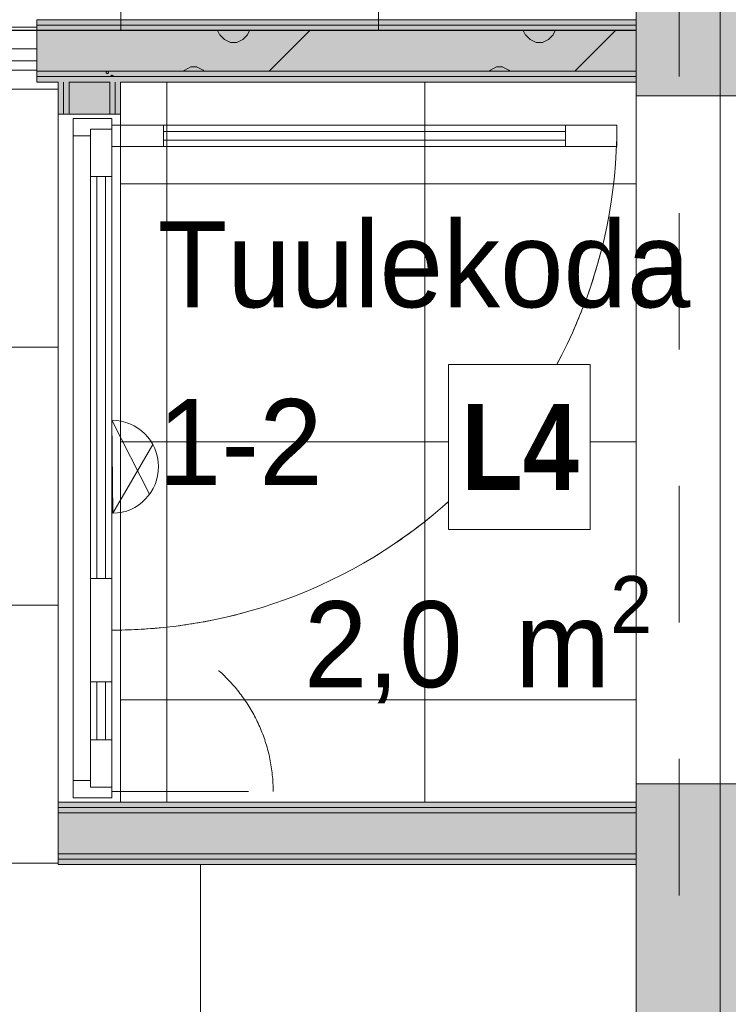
# Model space of a CAD drawing. Header units: millimetres. Extents: x -2932 to 42461, y -10716 to 17298.
# Tile 145 of 168: x 36780 to 38429, y 1472 to 3763. Entities that reach past the tile are written whole.
import ezdxf

# ---------------------------------------------------------------- set-up
doc = ezdxf.new("R2010")
doc.units = ezdxf.units.MM
doc.header["$MEASUREMENT"] = 0
for name, pattern in [('Aligning Line', [635, 317.5, -317.5]), ('Dash', [635, 317.5, -317.5]), ('Small Dashed', [282.222222, 141.111111, -141.111111]), ('Wipeout_Contour', [1000, 0, -1000])]:
    doc.linetypes.add(name, pattern=pattern)
for name, color, linetype, lineweight in [('0_Pen_No__1', 7, 'Continuous', 13), ('ARCHICAD Doors_Pen_No__1', 7, 'Continuous', 13), ('ARCHICAD Zone Stamps_Pen_No__1', 7, 'Continuous', 13), ('Common Edges_Pen_No__1', 7, 'Continuous', 13), ('Curtain Wall Mullions_Pen_No__1', 7, 'Continuous', 13), ('Cut Pattern-1_Pen_No__2', 8, 'Continuous', 15), ('Cut Pattern-2_Pen_No__2', 8, 'Continuous', 15), ('Cut Pattern-3_Pen_No__1', 7, 'Continuous', 13), ('Doors-1_Pen_No__1', 7, 'Continuous', 13), ('Doors_Pen_No__1', 7, 'Continuous', 13), ('Grids-2_Pen_No__1', 7, 'Continuous', 13), ('Hidden Lines_Pen_No__1', 7, 'Continuous', 13), ('I-WALL.IFC Model_Pen_No__1', 7, 'Continuous', 13), ('I-WALL.IFC Model_Pen_No__2', 8, 'Continuous', 15), ('SA_LAGI_Pen_No__1', 7, 'Continuous', 13), ('SA_LAGI_Pen_No__2', 8, 'Continuous', 15), ('SA_VALGUSTI_Pen_No__20', 1, 'Continuous', 0), ('SA_Valgustus_Pen_No__20', 1, 'Continuous', 0), ('Walls-1_Pen_No__1', 7, 'Continuous', 13), ('Walls_Pen_No__1', 7, 'Continuous', 13)]:
    doc.layers.add(name, color=color, linetype=linetype, lineweight=lineweight)
doc.layers.add('I-WALL.IFC Model', color=7, linetype='Continuous')
doc.layers.add('IFC Openings.IFC Model_Pen_No__4', color=7, linetype='Continuous', lineweight=20, true_color=0x029e21)
doc.layers.add('SA_LAGI_Pen_No__102', color=7, linetype='Continuous', lineweight=13, true_color=0xcccccc)
doc.styles.add('GENERATED_STYLE_1', font='txt', dxfattribs={"width": 0.95})
doc.styles.add('GENERATED_STYLE_2', font='txt', dxfattribs={"width": 0.84})
doc.styles.add('GENERATED_STYLE_3', font='txt')
doc.styles.add('GENERATED_STYLE_4', font='txt', dxfattribs={"width": 0.84})
doc.dimstyles.new('GENERATED_STYLE__2', dxfattribs={"dimtxt": 200, "dimasz": 152, "dimexe": 0.18, "dimexo": 0.0625, "dimgap": 0.09, "dimtad": 1, "dimtih": 1, "dimtoh": 1, "dimdec": 0, "dimzin": 0, "dimdsep": 46, "dimtxsty": 'GENERATED_STYLE_2', "dimblk": 'ARROWHEAD_2', "dimblk1": 'ARROWHEAD_2', "dimblk2": 'ARROWHEAD_2', "dimcen": 0.09, "dimse1": 1, "dimse2": 1, "dimclrd": 7, "dimclre": 7, "dimclrt": 7, "dimadec": 0, "dimazin": 0, "dimtfac": 1, "dimtdec": 4, "dimtmove": 0, "dimatfit": 3, "dimfxl": 0, "dimtolj": 1, "dimtzin": 0, "dimarcsym": 0})
doc.dimstyles.new('GENERATED_STYLE__3', dxfattribs={"dimtxt": 200, "dimasz": 152, "dimexe": 0.18, "dimexo": 0.0625, "dimgap": 0.09, "dimtad": 1, "dimdec": 0, "dimzin": 0, "dimdsep": 46, "dimtxsty": 'GENERATED_STYLE_2', "dimblk": 'ARROWHEAD_2', "dimblk1": 'ARROWHEAD_2', "dimblk2": 'ARROWHEAD_2', "dimcen": 0.09, "dimse1": 1, "dimse2": 1, "dimclrd": 7, "dimclre": 7, "dimclrt": 7, "dimadec": 0, "dimazin": 0, "dimtfac": 1, "dimtdec": 4, "dimtmove": 0, "dimatfit": 3, "dimfxl": 0, "dimtolj": 1, "dimtzin": 0, "dimarcsym": 0})
pattern_1 = [(45, (-3e-10, 2e-10), (0, 35.355339), [0.99999, -48.99987]), (315, (3.89, 0.707), (0, 35.355339), [0.99999, -48.99987]), (90, (-0.354, -2.12), (-35.355278, 0), [1.060658, -34.29462]), (71.565, (-0.354, -1.061), (3.16e-05, 35.3553043), [1.118075, -110.685214]), (288.435, (4.596, 2e-10), (-3.16e-05, 35.3553043), [1.118075, -110.685214]), (270, (4.95, -1.06), (35.355278, 0), [1.060658, -34.29462]), (251.565, (4.95, -2.121), (3.16e-05, 35.3553043), [1.118075, -110.685214]), (225, (4.596, -3.182), (0, 35.355339), [0.99999, -48.99987]), (161.565, (1.768, -4.243), (-141.4210514, 35.355386), [1.118075, -110.685214]), (135, (0.707, -3.89), (0, 35.355339), [0.99999, -48.99987]), (108.435, (-3e-10, -3.182), (-3.16e-05, 35.3553043), [1.118075, -110.685214]), (180, (2.83, -4.243), (0, 35.355278), [1.060658, -34.29462]), (198.435, (3.889, -3.889), (141.4210514, 35.355386), [1.118075, -110.685214]), (0, (-7.778, -10.253), (0, 35.355278), [1.060658, -34.29462]), (90, (-9.9, -13.435), (-35.355278, 0), [1.060658, -34.29462]), (71.565, (-9.9, -12.374), (3.16e-05, 35.3553043), [1.118075, -110.685214]), (45, (-9.546, -11.314), (0, 35.355339), [0.99999, -48.99987]), (315, (-5.657, -10.607), (0, 35.355339), [0.99999, -48.99987]), (288.435, (-4.95, -11.314), (-3.16e-05, 35.3553043), [1.118075, -110.685214]), (270, (-4.596, -12.374), (35.355278, 0), [1.060658, -34.29462]), (251.565, (-4.596, -13.435), (3.16e-05, 35.3553043), [1.118075, -110.685214]), (225, (-4.95, -14.496), (0, 35.355339), [0.99999, -48.99987]), (161.565, (-7.778, -15.556), (-141.4210514, 35.355386), [1.118075, -110.685214]), (135, (-8.84, -15.203), (0, 35.355339), [0.99999, -48.99987]), (108.435, (-9.546, -14.496), (-3.16e-05, 35.3553043), [1.118075, -110.685214]), (180, (-6.718, -15.556), (0, 35.355278), [1.060658, -34.29462]), (198.435, (-5.657, -15.203), (141.4210514, 35.355386), [1.118075, -110.685214]), (18.435, (-8.839, -10.607), (70.7104428, 35.3553227), [1.118075, -110.685214]), (341.565, (-6.718, -10.253), (-70.7104428, 35.3553227), [1.118075, -110.685214]), (0, (13.08, -8.485), (0, 35.355278), [1.060658, -34.29462]), (90, (10.96, -11.667), (-35.355278, 0), [1.060658, -34.29462]), (71.565, (10.96, -10.607), (3.16e-05, 35.3553043), [1.118075, -110.685214]), (45, (11.314, -9.546), (0, 35.355339), [0.99999, -48.99987]), (315, (15.203, -8.84), (0, 35.355339), [0.99999, -48.99987]), (288.435, (15.91, -9.546), (-3.16e-05, 35.3553043), [1.118075, -110.685214]), (270, (16.263, -10.607), (35.355278, 0), [1.060658, -34.29462]), (251.565, (16.263, -11.667), (3.16e-05, 35.3553043), [1.118075, -110.685214]), (225, (15.91, -12.728), (0, 35.355339), [0.99999, -48.99987]), (161.565, (13.081, -13.789), (-141.4210514, 35.355386), [1.118075, -110.685214]), (135, (12.02, -13.435), (0, 35.355339), [0.99999, -48.99987]), (108.435, (11.314, -12.728), (-3.16e-05, 35.3553043), [1.118075, -110.685214]), (180, (14.142, -13.79), (0, 35.355278), [1.060658, -34.29462]), (198.435, (15.203, -13.435), (141.4210514, 35.355386), [1.118075, -110.685214]), (18.435, (12.021, -8.839), (70.7104428, 35.3553227), [1.118075, -110.685214]), (341.565, (14.142, -8.485), (-70.7104428, 35.3553227), [1.118075, -110.685214]), (0, (1.768, 1.06), (0, 35.355278), [1.060658, -34.29462]), (18.435, (0.707, 0.707), (70.7104428, 35.3553227), [1.118075, -110.685214]), (341.565, (2.828, 1.061), (-70.7104428, 35.3553227), [1.118075, -110.685214]), (0, (-5.657, 13.79), (0, 35.355278), [1.060658, -34.29462]), (90, (-7.778, 10.607), (-35.355278, 0), [1.060658, -34.29462]), (71.565, (-7.778, 11.667), (3.16e-05, 35.3553043), [1.118075, -110.685214]), (45, (-7.425, 12.728), (0, 35.355339), [0.99999, -48.99987]), (315, (-3.536, 13.435), (0, 35.355339), [0.99999, -48.99987]), (288.435, (-2.828, 12.728), (-3.16e-05, 35.3553043), [1.118075, -110.685214]), (270, (-2.475, 11.667), (35.355278, 0), [1.060658, -34.29462]), (251.565, (-2.475, 10.607), (3.16e-05, 35.3553043), [1.118075, -110.685214]), (225, (-2.828, 9.546), (0, 35.355339), [0.99999, -48.99987]), (161.565, (-5.657, 8.485), (-141.4210514, 35.355386), [1.118075, -110.685214]), (135, (-6.718, 8.84), (0, 35.355339), [0.99999, -48.99987]), (108.435, (-7.425, 9.546), (-3.16e-05, 35.3553043), [1.118075, -110.685214]), (180, (-4.596, 8.485), (0, 35.355278), [1.060658, -34.29462]), (198.435, (-3.536, 8.839), (141.4210514, 35.355386), [1.118075, -110.685214]), (18.435, (-6.718, 13.435), (70.7104428, 35.3553227), [1.118075, -110.685214]), (341.565, (-4.596, 13.789), (-70.7104428, 35.3553227), [1.118075, -110.685214]), (0, (9.546, 10.96), (0, 35.355278), [1.060658, -34.29462]), (90, (7.425, 7.778), (-35.355278, 0), [1.060658, -34.29462]), (71.565, (7.425, 8.839), (3.16e-05, 35.3553043), [1.118075, -110.685214]), (45, (7.778, 9.9), (0, 35.355339), [0.99999, -48.99987]), (315, (11.667, 10.607), (0, 35.355339), [0.99999, -48.99987]), (288.435, (12.374, 9.9), (-3.16e-05, 35.3553043), [1.118075, -110.685214]), (270, (12.728, 8.84), (35.355278, 0), [1.060658, -34.29462]), (251.565, (12.728, 7.778), (3.16e-05, 35.3553043), [1.118075, -110.685214]), (225, (12.374, 6.718), (0, 35.355339), [0.99999, -48.99987]), (161.565, (9.546, 5.657), (-141.4210514, 35.355386), [1.118075, -110.685214]), (135, (8.485, 6.01), (0, 35.355339), [0.99999, -48.99987]), (108.435, (7.778, 6.718), (-3.16e-05, 35.3553043), [1.118075, -110.685214]), (180, (10.607, 5.657), (0, 35.355278), [1.060658, -34.29462]), (198.435, (11.667, 6.01), (141.4210514, 35.355386), [1.118075, -110.685214]), (18.435, (8.485, 10.607), (70.7104428, 35.3553227), [1.118075, -110.685214]), (341.565, (10.607, 10.96), (-70.7104428, 35.3553227), [1.118075, -110.685214])]

# ---------------------------------------------------------------- blocks, each defined once
blk = doc.blocks.new('*D28')
at = {"layer": '0_Pen_No__1', "color": 7, "linetype": 'Continuous', "lineweight": 13}
for p, q in [((33865, -1564.6), (33865, -1264.6)), ((38215, -1564.6), (38215, -1264.6)), ((33922.7, -1314.6), (33807.3, -1514.6)), ((38272.7, -1314.6), (38157.3, -1514.6)), ((33865, -1414.6), (38215, -1414.6))]:
    blk.add_line(p, q, dxfattribs=at)
at = {"color": 254, "linetype": 'Wipeout_Contour', "lineweight": 0, "ltscale": 144251.098454}
blk.add_wipeout([(35718.4, -1406.5), (36361.6, -1406.5), (36361.6, -1142.7), (35718.4, -1142.7)], dxfattribs=at)
at = {"layer": '0_Pen_No__1', "color": 7, "lineweight": 13, "insert": (35750.3, -1374.6), "char_height": 200, "attachment_point": 7, "style": 'GENERATED_STYLE_2'}
blk.add_mtext('\\A1;{\\pql;\\fArial|b0|i0|c0|p34;4\xa0350}', dxfattribs=at)
blk = doc.blocks.new('ARROWHEAD_2')
at = {"color": 0, "linetype": 'Continuous', "lineweight": 0}
for p, q in [((-0.378, -0.655), (0.378, 0.655)), ((0, 0), (-1, 0))]:
    blk.add_line(p, q, dxfattribs=at)
blk = doc.blocks.new('*D53')
at = {"layer": '0_Pen_No__1', "color": 7, "linetype": 'Continuous', "lineweight": 13}
for p, q in [((39845.8, 1855.2), (40045.8, 1739.8)), ((39945.8, -700), (39945.8, 1797.5)), ((39845.8, -642.3), (40045.8, -757.7)), ((40095.8, -700), (39795.8, -700)), ((39945.8, -797.8), (39945.8, -700))]:
    blk.add_line(p, q, dxfattribs=at)
at = {"color": 254, "linetype": 'Wipeout_Contour', "lineweight": 0, "ltscale": 159345.725107}
blk.add_wipeout([(39937.6, 1321.5), (39937.6, 1771.6), (39673.9, 1771.6), (39673.9, 1321.5)], dxfattribs=at)
at = {"color": 254, "linetype": 'Wipeout_Contour', "lineweight": 0, "ltscale": 159243.381354}
blk.add_wipeout([(39937.6, 227.2), (39937.6, 870.3), (39673.9, 870.3), (39673.9, 227.2)], dxfattribs=at)
at = {"layer": '0_Pen_No__1', "color": 7, "lineweight": 13, "char_height": 200, "attachment_point": 7, "rotation": 90, "style": 'GENERATED_STYLE_2'}
for s, insert in [('\\A1;{\\pql;\\fArial|b0|i0|c0|p34;145}', (39905.8, 1353.4)), ('\\A1;{\\pql;\\fArial|b0|i0|c0|p34;2\xa0498}', (39905.8, 259))]:
    blk.add_mtext(s, dxfattribs=dict(at, insert=insert))
blk = doc.blocks.new('*D54')
at = {"layer": '0_Pen_No__1', "color": 7, "linetype": 'Continuous', "lineweight": 13}
for p, q in [((39945.8, 1942.5), (39945.8, 3617.5)), ((39845.8, 2000.2), (40045.8, 1884.8)), ((40095.8, 1942.5), (39795.8, 1942.5)), ((39945.8, 1797.5), (39945.8, 1942.5)), ((39845.8, 1855.2), (40045.8, 1739.8)), ((40095.8, 1797.5), (39795.8, 1797.5)), ((39945.8, -700), (39945.8, 1797.5))]:
    blk.add_line(p, q, dxfattribs=at)
blk = doc.blocks.new('*D55')
at = {"layer": '0_Pen_No__1', "color": 7, "linetype": 'Continuous', "lineweight": 13}
for p, q in [((39845.8, 3675.2), (40045.8, 3559.8)), ((40095.8, 3617.5), (39795.8, 3617.5)), ((39945.8, 1942.5), (39945.8, 3617.5)), ((39845.8, 2000.2), (40045.8, 1884.8))]:
    blk.add_line(p, q, dxfattribs=at)
at = {"color": 254, "linetype": 'Wipeout_Contour', "lineweight": 0, "ltscale": 159616.051999}
blk.add_wipeout([(39937.6, 2458.4), (39937.6, 3101.6), (39673.9, 3101.6), (39673.9, 2458.4)], dxfattribs=at)
at = {"layer": '0_Pen_No__1', "color": 7, "lineweight": 13, "insert": (39905.8, 2490.3), "char_height": 200, "attachment_point": 7, "rotation": 90, "style": 'GENERATED_STYLE_2'}
blk.add_mtext('\\A1;{\\pql;\\fArial|b0|i0|c0|p34;1\xa0675}', dxfattribs=at)
blk = doc.blocks.new('*D56')
at = {"layer": '0_Pen_No__1', "color": 7, "linetype": 'Continuous', "lineweight": 13}
for p, q in [((39845.8, 3820.2), (40045.8, 3704.8)), ((40095.8, 3762.5), (39795.8, 3762.5)), ((39945.8, 3617.5), (39945.8, 3762.5)), ((39845.8, 3675.2), (40045.8, 3559.8)), ((40095.8, 3617.5), (39795.8, 3617.5))]:
    blk.add_line(p, q, dxfattribs=at)
blk = doc.blocks.new('*D57')
at = {"layer": '0_Pen_No__1', "color": 7, "linetype": 'Continuous', "lineweight": 13}
for p, q in [((39845.8, 6027.7), (40045.8, 5912.3)), ((40095.8, 5970), (39795.8, 5970)), ((39945.8, 3762.5), (39945.8, 5970)), ((39845.8, 3820.2), (40045.8, 3704.8)), ((40095.8, 3762.5), (39795.8, 3762.5))]:
    blk.add_line(p, q, dxfattribs=at)
at = {"color": 254, "linetype": 'Wipeout_Contour', "lineweight": 0, "ltscale": 160413.534102}
blk.add_wipeout([(39937.6, 4544.7), (39937.6, 5187.8), (39673.9, 5187.8), (39673.9, 4544.7)], dxfattribs=at)
at = {"color": 254, "linetype": 'Wipeout_Contour', "lineweight": 0, "ltscale": 160032.84403}
blk.add_wipeout([(39937.6, 3788.4), (39937.6, 4238.5), (39673.9, 4238.5), (39673.9, 3788.4)], dxfattribs=at)
at = {"layer": '0_Pen_No__1', "color": 7, "lineweight": 13, "char_height": 200, "attachment_point": 7, "rotation": 90, "style": 'GENERATED_STYLE_2'}
for s, insert in [('\\A1;{\\pql;\\fArial|b0|i0|c0|p34;2\xa0208}', (39905.8, 4576.5)), ('\\A1;{\\pql;\\fArial|b0|i0|c0|p34;145}', (39905.8, 3820.3))]:
    blk.add_mtext(s, dxfattribs=dict(at, insert=insert))
blk = doc.blocks.new('*D63')
at = {"layer": '0_Pen_No__1', "color": 7, "linetype": 'Continuous', "lineweight": 13}
for p, q in [((40223.9, 2042.7), (40423.9, 1927.3)), ((40323.9, -700), (40323.9, 1985)), ((40223.9, -642.3), (40423.9, -757.7)), ((40473.9, -700), (40173.9, -700)), ((40323.9, -797.8), (40323.9, -700))]:
    blk.add_line(p, q, dxfattribs=at)
at = {"color": 254, "linetype": 'Wipeout_Contour', "lineweight": 0, "ltscale": 160761.314766}
blk.add_wipeout([(40315.8, 320.9), (40315.8, 964.1), (40052, 964.1), (40052, 320.9)], dxfattribs=at)
at = {"layer": '0_Pen_No__1', "color": 7, "lineweight": 13, "insert": (40283.9, 352.8), "char_height": 200, "attachment_point": 7, "rotation": 90, "style": 'GENERATED_STYLE_2'}
blk.add_mtext('\\A1;{\\pql;\\fArial|b0|i0|c0|p34;2\xa0685}', dxfattribs=at)
blk = doc.blocks.new('*D64')
at = {"layer": '0_Pen_No__1', "color": 7, "linetype": 'Continuous', "lineweight": 13}
for p, q in [((40223.9, 3642.7), (40423.9, 3527.3)), ((40473.9, 3585), (40173.9, 3585)), ((40323.9, 1985), (40323.9, 3585)), ((40223.9, 2042.7), (40423.9, 1927.3)), ((40473.9, 1985), (40173.9, 1985)), ((40323.9, -700), (40323.9, 1985))]:
    blk.add_line(p, q, dxfattribs=at)
at = {"color": 254, "linetype": 'Wipeout_Contour', "lineweight": 0, "ltscale": 161126.31198}
blk.add_wipeout([(40315.8, 2463.4), (40315.8, 3106.6), (40052, 3106.6), (40052, 2463.4)], dxfattribs=at)
at = {"layer": '0_Pen_No__1', "color": 7, "lineweight": 13, "insert": (40283.9, 2495.3), "char_height": 200, "attachment_point": 7, "rotation": 90, "style": 'GENERATED_STYLE_2'}
blk.add_mtext('\\A1;{\\pql;\\fArial|b0|i0|c0|p34;1\xa0600}', dxfattribs=at)
blk = doc.blocks.new('*D65')
at = {"layer": '0_Pen_No__1', "color": 7, "linetype": 'Continuous', "lineweight": 13}
for p, q in [((40223.9, 4152.7), (40423.9, 4037.3)), ((40473.9, 4095), (40173.9, 4095)), ((40323.9, 3585), (40323.9, 4095)), ((40223.9, 3642.7), (40423.9, 3527.3)), ((40473.9, 3585), (40173.9, 3585))]:
    blk.add_line(p, q, dxfattribs=at)
at = {"color": 254, "linetype": 'Wipeout_Contour', "lineweight": 0, "ltscale": 161470.354892}
blk.add_wipeout([(40315.8, 3615), (40315.8, 4065), (40052, 4065), (40052, 3615)], dxfattribs=at)
at = {"layer": '0_Pen_No__1', "color": 7, "lineweight": 13, "insert": (40283.9, 3646.8), "char_height": 200, "attachment_point": 7, "rotation": 90, "style": 'GENERATED_STYLE_2'}
blk.add_mtext('\\A1;{\\pql;\\fArial|b0|i0|c0|p34;510}', dxfattribs=at)

msp = doc.modelspace()

# ---------------------------------------------------------------- hatches: boundary and pattern name
at = {"layer": 'I-WALL.IFC Model', "linetype": 'Continuous', "lineweight": 0, "true_color": 0x000000}
for points in [[(36820, 3750), (38215, 3750), (38215, 3762.5), (36820, 3762.5)], [(36820, 3750), (36820, 3737.5), (38215, 3737.5), (38215, 3750)], [(36820, 3737.5), (36820, 3642.5), (38215, 3642.5), (38215, 3737.5)], [(36820, 3642.5), (36820, 3630), (38215, 3630), (38215, 3642.5)], [(36820, 3617.5), (38215, 3617.5), (38215, 3630), (36820, 3630)], [(36870, 3617.5), (36870, 3542.5), (36882.5, 3542.5), (36882.5, 3617.5)], [(36895, 3617.5), (36882.5, 3617.5), (36882.5, 3542.5), (36895, 3542.5)], [(36990, 3617.5), (36895, 3617.5), (36895, 3542.5), (36990, 3542.5)], [(37002.5, 3617.5), (36990, 3617.5), (36990, 3542.5), (37002.5, 3542.5)], [(37002.5, 3542.5), (37015, 3542.5), (37015, 3617.5), (37002.5, 3617.5)], [(36870, 1930), (38215, 1930), (38215, 1942.5), (36870, 1942.5)], [(36870, 1917.5), (38215, 1917.5), (38215, 1930), (36870, 1930)], [(36870, 1822.5), (38215, 1822.5), (38215, 1917.5), (36870, 1917.5)], [(36870, 1810), (38215, 1810), (38215, 1822.5), (36870, 1822.5)], [(36870, 1797.5), (38215, 1797.5), (38215, 1810), (36870, 1810)]]:
    msp.add_hatch(color=178, dxfattribs=at).paths.add_polyline_path(points)
at = {"layer": 'SA_LAGI_Pen_No__102', "linetype": 'Continuous', "lineweight": 13, "true_color": 0xcccccc}
h = msp.add_hatch(dxfattribs=at)
h.set_pattern_fill('Grid_60x60_0001', color=254, style=0, pattern_type=2)
h.set_pattern_definition([(90, (38215, 3737.5), (-600, 0), []), (180, (38215, 3737.5), (0, 600), [])])
h.paths.add_polyline_path([(33865, 3737.5), (38215, 3737.5), (38215, 5970), (33865, 5970)])
h = msp.add_hatch(dxfattribs=at)
h.set_pattern_fill('Grid_60x120_0001', color=254, style=0, pattern_type=2)
h.set_pattern_definition([(0, (0, 0), (0, 600), []), (90, (0, 0), (-1200, 0), [])])
h.paths.add_polyline_path([(33865, -230), (38215, -230), (38215, 1797.5), (36870, 1797.5), (36870, 3617.5), (36820, 3617.5), (36820, 3645), (33865, 3645)])
h = msp.add_hatch(dxfattribs=at)
h.set_pattern_fill('Grid_60x60_0001', color=254, style=0, pattern_type=2)
h.set_pattern_definition([(0, (37122.5, 2780), (0, 600), []), (90, (37122.5, 2780), (-600, 0), [])])
h.paths.add_polyline_path([(37015, 1942.5), (38215, 1942.5), (38215, 3617.5), (37015, 3617.5)])

# ---------------------------------------------------------------- linework, layer by layer
at = {"layer": '0_Pen_No__1', "color": 7, "linetype": 'Continuous', "lineweight": 13}
for p, q in [((35740, 3695), (36820, 3695)), ((36820, 3667), (35740, 3667))]:
    msp.add_line(p, q, dxfattribs=at)
at = {"layer": 'ARCHICAD Doors_Pen_No__1', "color": 7, "linetype": 'Continuous', "lineweight": 13}
for p, q in [((36820, 3762.5), (36820, 3750)), ((36820, 3750), (36820, 3737.5)), ((36820, 3737.5), (36820, 3642.5)), ((36820, 3642.5), (36820, 3630)), ((36820, 3630), (36820, 3617.5)), ((36870, 3542.5), (36882.5, 3542.5)), ((36882.5, 3542.5), (36895, 3542.5)), ((36895, 3542.5), (36990, 3542.5)), ((36990, 3542.5), (37002.5, 3542.5)), ((37002.5, 3542.5), (37015, 3542.5)), ((36870, 1942.5), (36882.5, 1942.5)), ((36882.5, 1942.5), (36895, 1942.5)), ((36895, 1942.5), (36990, 1942.5)), ((36990, 1942.5), (37002.5, 1942.5)), ((37002.5, 1942.5), (37015, 1942.5))]:
    msp.add_line(p, q, dxfattribs=at)
at = {"layer": 'Curtain Wall Mullions_Pen_No__1', "color": 7, "linetype": 'Continuous', "lineweight": 13}
for p, q in [((36820, 3745), (33865, 3745)), ((33865, 3645), (36820, 3645)), ((36820, 3645), (35740, 3645))]:
    msp.add_line(p, q, dxfattribs=at)
at = {"layer": 'Doors-1_Pen_No__1', "color": 7, "linetype": 'Continuous', "lineweight": 13}
for p, q in [((36905, 3532.5), (36995, 3532.5)), ((36905, 3492.5), (36905, 3532.5)), ((36995, 3532.5), (36995, 3517.5)), ((36945, 3507.5), (36945, 3492.5)), ((36995, 3507.5), (36945, 3507.5)), ((36995, 3517.5), (38170, 3517.5)), ((36995, 3467.5), (36995, 3517.5)), ((37115, 3467.5), (37115, 3517.5)), ((38050, 3467.5), (38050, 3517.5)), ((38170, 3517.5), (38170, 3467.5)), ((36945, 3492.5), (36905, 3492.5)), ((38170, 3467.5), (36995, 3467.5)), ((36945, 3397.5), (36995, 3397.5)), ((36995, 2462.5), (36945, 2462.5)), ((36995, 2222.5), (36945, 2222.5)), ((36995, 2087.5), (36945, 2087.5)), ((36905, 1992.5), (36945, 1992.5)), ((36905, 1952.5), (36905, 1992.5)), ((36945, 1992.5), (36945, 1977.5)), ((36945, 1977.5), (36995, 1977.5)), ((36995, 1977.5), (36995, 1952.5)), ((36995, 1952.5), (36905, 1952.5))]:
    msp.add_line(p, q, dxfattribs=at)
at = {"layer": 'Doors_Pen_No__1', "color": 7, "linetype": 'Continuous', "lineweight": 13}
for p, q in [((36905, 1992.5), (36905, 3492.5)), ((36945, 3492.5), (36945, 1992.5)), ((37115, 3502.5), (38050, 3502.5)), ((38050, 3482.5), (37115, 3482.5)), ((36995, 1977.5), (36995, 3467.5)), ((36960, 2462.5), (36960, 3397.5)), ((36980, 3397.5), (36980, 2462.5)), ((36960, 2087.5), (36960, 2222.5)), ((36980, 2087.5), (36980, 2222.5))]:
    msp.add_line(p, q, dxfattribs=at)
msp.add_arc((36995, 3517.5), 1175, 270, 0, dxfattribs=at)
at = {"layer": 'Hidden Lines_Pen_No__1', "color": 7, "linetype": 'Dash', "lineweight": 13}
for p, q in [((36995, 3517.5), (38170, 3517.5)), ((36995, 1967.5), (37370, 1967.5))]:
    msp.add_line(p, q, dxfattribs=at)
for centre, radius, start, end in [((36995, 3517.5), 1175, 270, 0), ((36995, 1967.5), 375, 0, 90)]:
    msp.add_arc(centre, radius, start, end, dxfattribs=at)
at = {"layer": 'I-WALL.IFC Model_Pen_No__1', "color": 7, "linetype": 'Continuous', "lineweight": 13}
for p, q in [((36820, 3762.5), (36820, 3750)), ((36820, 3750), (38215, 3750)), ((36820, 3750), (36820, 3737.5)), ((36820, 3737.5), (38215, 3737.5)), ((36820, 3737.5), (36820, 3642.5)), ((36820, 3642.5), (38215, 3642.5)), ((36820, 3642.5), (36820, 3630)), ((36820, 3630), (38215, 3630)), ((36820, 3630), (36820, 3617.5)), ((36882.5, 3542.5), (36882.5, 3617.5)), ((36895, 3542.5), (36895, 3617.5)), ((36990, 3542.5), (36990, 3617.5)), ((37002.5, 3542.5), (37002.5, 3617.5)), ((36870, 3542.5), (36882.5, 3542.5)), ((36882.5, 3542.5), (36895, 3542.5)), ((36895, 3542.5), (36990, 3542.5)), ((36990, 3542.5), (37002.5, 3542.5)), ((37002.5, 3542.5), (37015, 3542.5)), ((36870, 1942.5), (36882.5, 1942.5)), ((36870, 1930), (38215, 1930)), ((36882.5, 1942.5), (36895, 1942.5)), ((36895, 1942.5), (36990, 1942.5)), ((36990, 1942.5), (37002.5, 1942.5)), ((37002.5, 1942.5), (37015, 1942.5)), ((36870, 1917.5), (38215, 1917.5)), ((36870, 1822.5), (38215, 1822.5)), ((36870, 1810), (38215, 1810))]:
    msp.add_line(p, q, dxfattribs=at)
at = {"layer": 'I-WALL.IFC Model_Pen_No__1', "color": 7, "linetype": 'Continuous', "lineweight": 13, "flags": 128}
for points in [[(38215, 3762.5), (36820, 3762.5)], [(38215, 3617.5), (38215, 3762.5)], [(36820, 3617.5), (36870, 3617.5)], [(36870, 3617.5), (36870, 3542.5)], [(36895, 3617.5), (36990, 3617.5)], [(36990, 3617.5), (36895, 3617.5)], [(37015, 3617.5), (38215, 3617.5)], [(37015, 3542.5), (37015, 3617.5)], [(36870, 1942.5), (36870, 1797.5)], [(36990, 1942.5), (36895, 1942.5)], [(38215, 1942.5), (37015, 1942.5)], [(38215, 1797.5), (38215, 1942.5)], [(36870, 1797.5), (38215, 1797.5)]]:
    msp.add_lwpolyline(points, dxfattribs=at)
at = {"layer": 'I-WALL.IFC Model_Pen_No__2', "color": 8, "linetype": 'Continuous', "lineweight": 15}
for p, q in [((38215, -230), (38215, 5480)), ((38410, 3155.5), (38410, 5480)), ((38410, 3039.5), (38410, 3155.5)), ((38410, -230), (38410, 3039.5))]:
    msp.add_line(p, q, dxfattribs=at)
at = {"layer": 'IFC Openings.IFC Model_Pen_No__4', "color": 104, "linetype": 'Continuous', "lineweight": 20, "true_color": 0x029e21}
for p, q in [((38215, 3585), (38215, 1985)), ((38215, 3585), (38880, 3585)), ((38215, 1985), (38880, 1985))]:
    msp.add_line(p, q, dxfattribs=at)
at = {"layer": 'SA_LAGI_Pen_No__1', "color": 7, "linetype": 'Continuous', "lineweight": 13, "flags": 128}
msp.add_lwpolyline([(33865, -230), (33865, 3645), (36820, 3645), (36820, 3617.5), (36870, 3617.5), (36870, 1797.5), (38215, 1797.5), (38215, -230)], close=True, dxfattribs=at)
at = {"layer": 'SA_LAGI_Pen_No__2', "color": 8, "linetype": 'Continuous', "lineweight": 15, "flags": 128}
for points in [[(33865, 3737.5), (38215, 3737.5), (38215, 5970), (33865, 5970)], [(37015, 1942.5), (38215, 1942.5), (38215, 3617.5), (37015, 3617.5)]]:
    msp.add_lwpolyline(points, close=True, dxfattribs=at)
at = {"layer": 'SA_VALGUSTI_Pen_No__20', "color": 1, "linetype": 'Continuous', "lineweight": 0}
for p, q in [((36996.7, 2614.3), (36995, 2830.7)), ((36995, 2830.7), (37082.4, 2658.8)), ((36996.7, 2614.3), (37090, 2774.3))]:
    msp.add_line(p, q, dxfattribs=at)
msp.add_arc((36995, 2722.5), 108.2, 270.9106, 90, dxfattribs=at)
at = {"layer": 'SA_VALGUSTI_Pen_No__20', "color": 1, "linetype": 'Small Dashed', "lineweight": 0}
msp.add_open_spline([(34001.8, 3954.3), (34001.8, 3954.3), (34256.7, 3852.8), (34524.9, 3803.8), (35933.7, 3545.9), (37075.5, 4848.8), (37075.5, 4848.8)], degree=3, knots=[0, 0, 0, 0, 1, 1, 1, 2, 2, 2, 2], dxfattribs=at)
at = {"layer": 'SA_Valgustus_Pen_No__20', "color": 1, "linetype": 'Continuous', "lineweight": 0}
for p, q in [((37950.3, 2807.7), (37950.4, 2807.7)), ((37950.3, 2807.7), (37950.4, 2807.7)), ((37880, 2737.4), (37880.1, 2737.4)), ((37880, 2737.4), (37880.1, 2737.4)), ((37950.3, 2737.4), (37950.4, 2737.4)), ((38020.7, 2737.4), (38020.7, 2737.4)), ((38020.7, 2737.4), (38020.7, 2737.4)), ((37950.3, 2667.1), (37950.4, 2667.1)), ((37950.3, 2667.1), (37950.4, 2667.1))]:
    msp.add_line(p, q, dxfattribs=at)
at = {"layer": 'SA_Valgustus_Pen_No__20', "color": 1, "linetype": 'Continuous', "lineweight": 0, "flags": 128}
msp.add_lwpolyline([(37899.7, 2737.4), (37880, 2737.4)], dxfattribs=at)
at = {"layer": 'SA_Valgustus_Pen_No__20', "color": 1, "linetype": 'Continuous', "lineweight": 0}
msp.add_circle((37950.3, 2737.4), 70.3, dxfattribs=at)
msp.add_arc((37938.5, 2737.4), 38.7, 114.7878, 245.2122, dxfattribs=at)

# ---------------------------------------------------------------- texts
at = {"layer": 'ARCHICAD Zone Stamps_Pen_No__1', "color": 7, "lineweight": 13, "attachment_point": 1, "style": 'GENERATED_STYLE_1'}
for s, insert, char_height in [('\\A1;{\\pql;\\pt0,100;\\fSwis721 Lt BT|b0|i0|c0|p34;9,7\\fSwis721 Lt BT|b0|i0|c0|p34;\\A1{\\H.66x;\\S^  ;}\\fSwis721 Lt BT|b0|i0|c0|p34; m\\fSwis721 Lt BT|b0|i0|c0|p34;\\A1{\\H.66x;\\S2^  ;}}', (36033.2, 4398.6), 300), ('\\A1;{\\pql;\\pt0;\\fSwis721 Lt BT|b0|i0|c0|p34;Tuulekoda}', (37101.4, 3293.4), 200), ('\\A1;{\\pql;\\pt0;\\fSwis721 Lt BT|b0|i0|c0|p34;1-2}', (37101.4, 2880), 200), ('\\A1;{\\pql;\\pt0,100;\\fSwis721 Lt BT|b0|i0|c0|p34;2,0\\fSwis721 Lt BT|b0|i0|c0|p34;\\A1{\\H.66x;\\S^  ;}\\fSwis721 Lt BT|b0|i0|c0|p34; m\\fSwis721 Lt BT|b0|i0|c0|p34;\\A1{\\H.66x;\\S2^  ;}}', (37441.9, 2468.2), 200)]:
    msp.add_mtext(s, dxfattribs=dict(at, insert=insert, char_height=char_height))

# ---------------------------------------------------------------- next in the draw order: dimensions: what is measured, and where the dimension line sits
at = {"color": 7, "linetype": 'Continuous', "lineweight": 13}
dim = msp.add_linear_dim(base=(38215, -1414.6), p1=(33865, 2890), p2=(38215, 1214.7), dimstyle='GENERATED_STYLE__2', dxfattribs=at)
dim.commit()
dim.dimension.update_dxf_attribs({"geometry": '*D28', "text_midpoint": (36103.5, -1274.6), "dimtype": 160})

# ---------------------------------------------------------------- next in the draw order: dimensions: what is measured, and where the dimension line sits
dim = msp.add_linear_dim(base=(39945.7644202, 1797.5), p1=(38880, -700), p2=(37542.5, 1797.5), angle=90, dimstyle='GENERATED_STYLE__3', dxfattribs=at)
dim.commit()
dim.dimension.update_dxf_attribs({"geometry": '*D53', "text_midpoint": (39805.7644196, 612.2450009), "dimtype": 160, "text_rotation": 90})

# ---------------------------------------------------------------- next in the draw order: dimensions: what is measured, and where the dimension line sits
dim = msp.add_linear_dim(base=(39945.8, 1942.5), p1=(37542.5, 1797.5), p2=(37542.5, 1942.5), angle=90, dimstyle='GENERATED_STYLE__3', dxfattribs=at)
dim.commit()
dim.dimension.update_dxf_attribs({"geometry": '*D54', "text_midpoint": (39805.8, 1588.9), "dimtype": 160, "text_rotation": 90})

# ---------------------------------------------------------------- next in the draw order: dimensions: what is measured, and where the dimension line sits
dim = msp.add_linear_dim(base=(39945.8, 3617.5), p1=(37542.5, 1942.5), p2=(35977.5, 3617.5), angle=90, dimstyle='GENERATED_STYLE__3', dxfattribs=at)
dim.commit()
dim.dimension.update_dxf_attribs({"geometry": '*D55', "text_midpoint": (39805.8, 2843.5), "dimtype": 160, "text_rotation": 90})

# ---------------------------------------------------------------- next in the draw order: hatches: boundary and pattern name
at = {"layer": 'Cut Pattern-3_Pen_No__1', "linetype": 'Continuous', "lineweight": 13}
h = msp.add_hatch(dxfattribs=at)
h.set_pattern_fill('FP_18_0001', style=0, pattern_type=2)
h.set_pattern_definition(pattern_1)
h.paths.add_polyline_path([(36977.5, 3630), (37002.5, 3630), (37002.5, 3642.5), (36977.5, 3642.5)])

# ---------------------------------------------------------------- next in the draw order: linework, layer by layer
at = {"layer": 'Common Edges_Pen_No__1', "color": 7, "linetype": 'Continuous', "lineweight": 13}
msp.add_line((37002.5, 3642.5), (36977.5, 3642.5), dxfattribs=at)

# ---------------------------------------------------------------- next in the draw order: texts
at = {"layer": 'SA_Valgustus_Pen_No__20', "color": 1, "linetype": 'Continuous', "lineweight": 0, "insert": (37932.9, 2738.9), "char_height": 56.25, "attachment_point": 4, "style": 'GENERATED_STYLE_3'}
msp.add_mtext('\\A1;{\\pql;\\fArial|b0|i0|c0|p34;IR}', dxfattribs=at)

# ---------------------------------------------------------------- next in the draw order: dimensions: what is measured, and where the dimension line sits
at = {"color": 7, "linetype": 'Continuous', "lineweight": 13}
for base, p1, p2, picture, middle in [((39945.8, 3762.5), (35977.5, 3617.5), (35977.5, 3762.5), '*D56', (39805.8, 4055.8)), ((40323.9, 1985), (38880, -700), (38215, 1985), '*D63', (40183.9, 706))]:
    dim = msp.add_linear_dim(base=base, p1=p1, p2=p2, angle=90, dimstyle='GENERATED_STYLE__3', dxfattribs=at)
    dim.commit()
    dim.dimension.update_dxf_attribs({"geometry": picture, "text_midpoint": middle, "dimtype": 160, "text_rotation": 90})

# ---------------------------------------------------------------- next in the draw order: dimensions: what is measured, and where the dimension line sits
for base, p1, p2, picture, middle in [((39945.7644202, 5970), (35977.5, 3762.5), (35905, 5970), '*D57', (39805.7644196, 4929.7450009)), ((40323.9, 3585), (38215, 1985), (38215, 3585), '*D64', (40183.9, 2848.5))]:
    dim = msp.add_linear_dim(base=base, p1=p1, p2=p2, angle=90, dimstyle='GENERATED_STYLE__3', dxfattribs=at)
    dim.commit()
    dim.dimension.update_dxf_attribs({"geometry": picture, "text_midpoint": middle, "dimtype": 160, "text_rotation": 90})

# ---------------------------------------------------------------- next in the draw order: wipeouts: each hides what was drawn before it
at = {"color": 7, "linetype": 'Continuous', "lineweight": 13, "ltscale": 152176.137759}
msp.add_wipeout([(37777.6, 2960.3), (38107.8, 2960.3), (38107.8, 2576.8), (37777.6, 2576.8)], dxfattribs=at).dxf.layer = 'SA_LAGI_Pen_No__1'

# ---------------------------------------------------------------- next in the draw order: hatches: boundary and pattern name
at = {"layer": 'Cut Pattern-2_Pen_No__2', "linetype": 'Continuous', "lineweight": 15}
msp.add_hatch(color=8, dxfattribs=at).paths.add_polyline_path([(38880, -700), (38880, 1985), (38215, 1985), (38215, -700)])
at = {"layer": 'Cut Pattern-3_Pen_No__1', "linetype": 'Continuous', "lineweight": 13}
h = msp.add_hatch(dxfattribs=at)
h.set_pattern_fill('FP_18_0001', style=0, pattern_type=2)
h.set_pattern_definition(pattern_1)
h.paths.add_polyline_path([(38215, 1930), (37097.5, 1930), (37097.5, 1917.5), (38215, 1917.5)])
h = msp.add_hatch(dxfattribs=at)
h.set_pattern_fill('FP_18_0001', style=0, pattern_type=2)
h.set_pattern_definition(pattern_1)
h.paths.add_polyline_path([(38215, 1810), (36977.5, 1810), (36977.5, 1797.5), (38215, 1797.5)])
h = msp.add_hatch(dxfattribs=at)
h.set_pattern_fill('FP_18_0001', style=0, pattern_type=2)
h.set_pattern_definition(pattern_1)
h.paths.add_polyline_path([(38215, 1822.5), (36990, 1822.5), (36990, 1810), (38215, 1810)])

# ---------------------------------------------------------------- next in the draw order: linework, layer by layer
at = {"layer": 'Common Edges_Pen_No__1', "color": 7, "linetype": 'Continuous', "lineweight": 13}
for p, q in [((38215, 1930), (37110, 1930)), ((38215, 1797.5), (38215, 1942.5)), ((38215, 1917.5), (37097.5, 1917.5)), ((38215, 1810), (36990, 1810)), ((38215, 1822.5), (37002.5, 1822.5))]:
    msp.add_line(p, q, dxfattribs=at)
at = {"layer": 'SA_LAGI_Pen_No__1', "color": 7, "linetype": 'Continuous', "lineweight": 13, "flags": 128}
msp.add_lwpolyline([(37777.6, 2960.3), (38107.8, 2960.3), (38107.8, 2576.8), (37777.6, 2576.8)], close=True, dxfattribs=at)
at = {"layer": 'Walls-1_Pen_No__1', "color": 7, "linetype": 'Continuous', "lineweight": 13}
for p, q in [((38215, 1942.5), (38215, 1985)), ((38215, 1985), (38880, 1985)), ((37122.5, 1942.5), (38215, 1942.5)), ((38215, 1797.5), (36977.5, 1797.5)), ((38215, -230), (38215, 1797.5))]:
    msp.add_line(p, q, dxfattribs=at)

# ---------------------------------------------------------------- next in the draw order: texts
at = {"layer": 'SA_LAGI_Pen_No__1', "color": 7, "linetype": 'Continuous', "lineweight": 13, "insert": (37807.6, 2868.5), "char_height": 200, "attachment_point": 1, "style": 'GENERATED_STYLE_4'}
msp.add_mtext('\\A1;{\\pql;\\fArial|b1|i0|c0|p34;L4}', dxfattribs=at)

# ---------------------------------------------------------------- next in the draw order: dimensions: what is measured, and where the dimension line sits
at = {"color": 7, "linetype": 'Continuous', "lineweight": 13}
dim = msp.add_linear_dim(base=(40323.9, 4095), p1=(38215, 3585), p2=(38215, 4095), angle=90, dimstyle='GENERATED_STYLE__3', dxfattribs=at)
dim.commit()
dim.dimension.update_dxf_attribs({"geometry": '*D65', "text_midpoint": (40183.9, 3882.3), "dimtype": 160, "text_rotation": 90})

# ---------------------------------------------------------------- next in the draw order: hatches: boundary and pattern name
at = {"layer": 'Cut Pattern-1_Pen_No__2', "linetype": 'Continuous', "lineweight": 15}
h = msp.add_hatch(dxfattribs=at)
h.set_pattern_fill('FP_19_0001', color=8, style=0, pattern_type=2)
h.set_pattern_definition([(180, (-3e-10, 2e-10), (355.6, 355.6), [14.224, -696.974]), (90, (-46.23, 32), (355.6, 355.6), [14.224, -696.974]), (225, (24.9, 17.8), (-355.5994, 355.5994), [15.087, -487.8067]), (206.565, (14.22, 7.11), (355.6, 355.5993), [15.9035, -1574.3865]), (63.435, (-46.23, 46.23), (355.5993, 355.6), [15.9035, -1574.3865]), (45, (-39.1, 60.45), (-355.5994, 355.5994), [15.087, -487.8067]), (26.565, (-28.45, 71.12), (355.6, 355.5993), [15.9035, -1574.3865]), (360, (-14.22, 78.23), (355.6, 355.6), [14.224, -696.974]), (296.565, (24.89, 60.45), (-1066.79646, 1777.9974), [15.9035, -1574.3865]), (270, (32, 46.23), (355.6, 355.6), [14.224, -696.974]), (243.435, (32, 32), (355.5993, 355.6), [15.9035, -1574.3865]), (315, (14.2, 71.1), (355.5994, 355.5994), [15.087, -487.8067]), (333.435, (-3e-10, 78.23), (-1777.9974, 1066.79646), [15.9035, -1574.3865]), (135, (181.36, 24.9), (355.5994, 355.5994), [15.087, -487.8067]), (225, (234.7, 35.56), (-355.5994, 355.5994), [15.087, -487.8067]), (206.565, (224.03, 24.9), (355.6, 355.5993), [15.9035, -1574.3865]), (180, (209.8, 17.78), (355.6, 355.6), [14.224, -696.974]), (90, (163.58, 49.8), (355.6, 355.6), [14.224, -696.974]), (63.435, (163.58, 64.01), (355.5993, 355.6), [15.9035, -1574.3865]), (45, (170.7, 78.23), (-355.5994, 355.5994), [15.087, -487.8067]), (26.565, (181.36, 88.9), (355.6, 355.5993), [15.9035, -1574.3865]), (360, (195.58, 96), (355.6, 355.6), [14.224, -696.974]), (296.565, (234.7, 78.23), (-1066.79646, 1777.9974), [15.9035, -1574.3865]), (270, (241.8, 64), (355.6, 355.6), [14.224, -696.974]), (243.435, (241.8, 49.78), (355.5993, 355.6), [15.9035, -1574.3865]), (315, (224.03, 88.9), (355.5994, 355.5994), [15.087, -487.8067]), (333.435, (209.8, 96.01), (-1777.9974, 1066.79646), [15.9035, -1574.3865]), (153.435, (195.58, 17.78), (-1066.7975, 355.5978), [15.9035, -1574.3865]), (116.565, (170.69, 35.56), (-355.5978, 1066.7975), [15.9035, -1574.3865]), (135, (-46.23, 216.9), (355.5994, 355.5994), [15.087, -487.8067]), (225, (7.1, 227.6), (-355.5994, 355.5994), [15.087, -487.8067]), (206.565, (-3.56, 216.92), (355.6, 355.5993), [15.9035, -1574.3865]), (180, (-17.78, 209.8), (355.6, 355.6), [14.224, -696.974]), (90, (-64, 241.8), (355.6, 355.6), [14.224, -696.974]), (63.435, (-64.01, 256.03), (355.5993, 355.6), [15.9035, -1574.3865]), (45, (-56.9, 270.26), (-355.5994, 355.5994), [15.087, -487.8067]), (26.565, (-46.23, 280.92), (355.6, 355.5993), [15.9035, -1574.3865]), (360, (-32, 288.04), (355.6, 355.6), [14.224, -696.974]), (296.565, (7.11, 270.26), (-1066.79646, 1777.9974), [15.9035, -1574.3865]), (270, (14.22, 256.03), (355.6, 355.6), [14.224, -696.974]), (243.435, (14.22, 241.81), (355.5993, 355.6), [15.9035, -1574.3865]), (315, (-3.56, 280.9), (355.5994, 355.5994), [15.087, -487.8067]), (333.435, (-17.78, 288.04), (-1777.9974, 1066.79646), [15.9035, -1574.3865]), (153.435, (-32, 209.8), (-1066.7975, 355.5978), [15.9035, -1574.3865]), (116.565, (-56.9, 227.58), (-355.5978, 1066.7975), [15.9035, -1574.3865]), (135, (-28.45, 7.1), (355.5994, 355.5994), [15.087, -487.8067]), (153.435, (-14.22, 2e-10), (-1066.7975, 355.5978), [15.9035, -1574.3865]), (116.565, (-39.12, 17.78), (-355.5978, 1066.7975), [15.9035, -1574.3865]), (135, (-81.8, -195.6), (355.5994, 355.5994), [15.087, -487.8067]), (225, (-28.45, -184.9), (-355.5994, 355.5994), [15.087, -487.8067]), (206.565, (-39.12, -195.58), (355.6, 355.5993), [15.9035, -1574.3865]), (180, (-53.34, -202.7), (355.6, 355.6), [14.224, -696.974]), (90, (-99.57, -170.7), (355.6, 355.6), [14.224, -696.974]), (63.435, (-99.57, -156.46), (355.5993, 355.6), [15.9035, -1574.3865]), (45, (-92.46, -142.24), (-355.5994, 355.5994), [15.087, -487.8067]), (26.565, (-81.79, -131.57), (355.6, 355.5993), [15.9035, -1574.3865]), (360, (-67.56, -124.46), (355.6, 355.6), [14.224, -696.974]), (296.565, (-28.45, -142.24), (-1066.79646, 1777.9974), [15.9035, -1574.3865]), (270, (-21.34, -156.46), (355.6, 355.6), [14.224, -696.974]), (243.435, (-21.34, -170.69), (355.5993, 355.6), [15.9035, -1574.3865]), (315, (-39.1, -131.57), (355.5994, 355.5994), [15.087, -487.8067]), (333.435, (-53.34, -124.46), (-1777.9974, 1066.79646), [15.9035, -1574.3865]), (153.435, (-67.56, -202.69), (-1066.7975, 355.5978), [15.9035, -1574.3865]), (116.565, (-92.46, -184.91), (-355.5978, 1066.7975), [15.9035, -1574.3865]), (135, (-206.25, -14.2), (355.5994, 355.5994), [15.087, -487.8067]), (225, (-152.9, -3.55), (-355.5994, 355.5994), [15.087, -487.8067]), (206.565, (-163.58, -14.22), (355.6, 355.5993), [15.9035, -1574.3865]), (180, (-177.8, -21.33), (355.6, 355.6), [14.224, -696.974]), (90, (-224.03, 10.67), (355.6, 355.6), [14.224, -696.974]), (63.435, (-224.03, 24.9), (355.5993, 355.6), [15.9035, -1574.3865]), (45, (-216.9, 39.1), (-355.5994, 355.5994), [15.087, -487.8067]), (26.565, (-206.25, 49.78), (355.6, 355.5993), [15.9035, -1574.3865]), (360, (-192.02, 56.9), (355.6, 355.6), [14.224, -696.974]), (296.565, (-152.9, 39.12), (-1066.79646, 1777.9974), [15.9035, -1574.3865]), (270, (-145.8, 24.9), (355.6, 355.6), [14.224, -696.974]), (243.435, (-145.8, 10.67), (355.5993, 355.6), [15.9035, -1574.3865]), (315, (-163.6, 49.8), (355.5994, 355.5994), [15.087, -487.8067]), (333.435, (-177.8, 56.9), (-1777.9974, 1066.79646), [15.9035, -1574.3865]), (153.435, (-192.02, -21.33), (-1066.7975, 355.5978), [15.9035, -1574.3865]), (116.565, (-216.92, -3.55), (-355.5978, 1066.7975), [15.9035, -1574.3865]), (225, (327.15, 35.56), (-355.5994, 355.5994), [])])
h.paths.add_polyline_path([(38215, 3737.5), (36977.5, 3737.5), (36977.5, 3642.5), (38215, 3642.5)])
at = {"layer": 'Cut Pattern-2_Pen_No__2', "linetype": 'Continuous', "lineweight": 15}
msp.add_hatch(color=8, dxfattribs=at).paths.add_polyline_path([(38215, 3585), (38880, 3585), (38880, 4095), (38215, 4095)])
at = {"layer": 'Cut Pattern-3_Pen_No__1', "linetype": 'Continuous', "lineweight": 13}
h = msp.add_hatch(dxfattribs=at)
h.set_pattern_fill('FP_18_0001', style=0, pattern_type=2)
h.set_pattern_definition(pattern_1)
h.paths.add_polyline_path([(38215, 3762.5), (36977.5, 3762.5), (36977.5, 3750), (38215, 3750)])
h = msp.add_hatch(dxfattribs=at)
h.set_pattern_fill('FP_18_0001', style=0, pattern_type=2)
h.set_pattern_definition(pattern_1)
h.paths.add_polyline_path([(38215, 3750), (36977.5, 3750), (36977.5, 3737.5), (38215, 3737.5)])
h = msp.add_hatch(dxfattribs=at)
h.set_pattern_fill('FP_18_0001', style=0, pattern_type=2)
h.set_pattern_definition(pattern_1)
h.paths.add_polyline_path([(38215, 3642.5), (37097.5, 3642.5), (37097.5, 3630), (38215, 3630)])
h = msp.add_hatch(dxfattribs=at)
h.set_pattern_fill('FP_18_0001', style=0, pattern_type=2)
h.set_pattern_definition(pattern_1)
h.paths.add_polyline_path([(38215, 3630), (37110, 3630), (37110, 3617.5), (38215, 3617.5)])

# ---------------------------------------------------------------- next in the draw order: linework, layer by layer
at = {"layer": 'Common Edges_Pen_No__1', "color": 7, "linetype": 'Continuous', "lineweight": 13}
for p, q in [((38215, 3617.5), (38215, 3762.5)), ((38215, 3750), (36977.5, 3750)), ((38215, 3737.5), (36977.5, 3737.5)), ((38215, 3642.5), (37097.5, 3642.5)), ((38215, 3630), (37110, 3630))]:
    msp.add_line(p, q, dxfattribs=at)
at = {"layer": 'Grids-2_Pen_No__1', "color": 7, "linetype": 'Aligning Line', "lineweight": 13}
msp.add_line((38315, 14107.8), (38315, 273.4), dxfattribs=at)
at = {"layer": 'Walls-1_Pen_No__1', "color": 7, "linetype": 'Continuous', "lineweight": 13}
for p, q in [((37122.5, 3617.5), (38215, 3617.5)), ((38215, 3585), (38215, 3617.5)), ((38215, 3585), (38880, 3585))]:
    msp.add_line(p, q, dxfattribs=at)
at = {"layer": 'Walls_Pen_No__1', "color": 7, "linetype": 'Continuous', "lineweight": 13}
msp.add_line((38215, 1985), (38215, 3585), dxfattribs=at)

doc.saveas('drawing.dxf')
